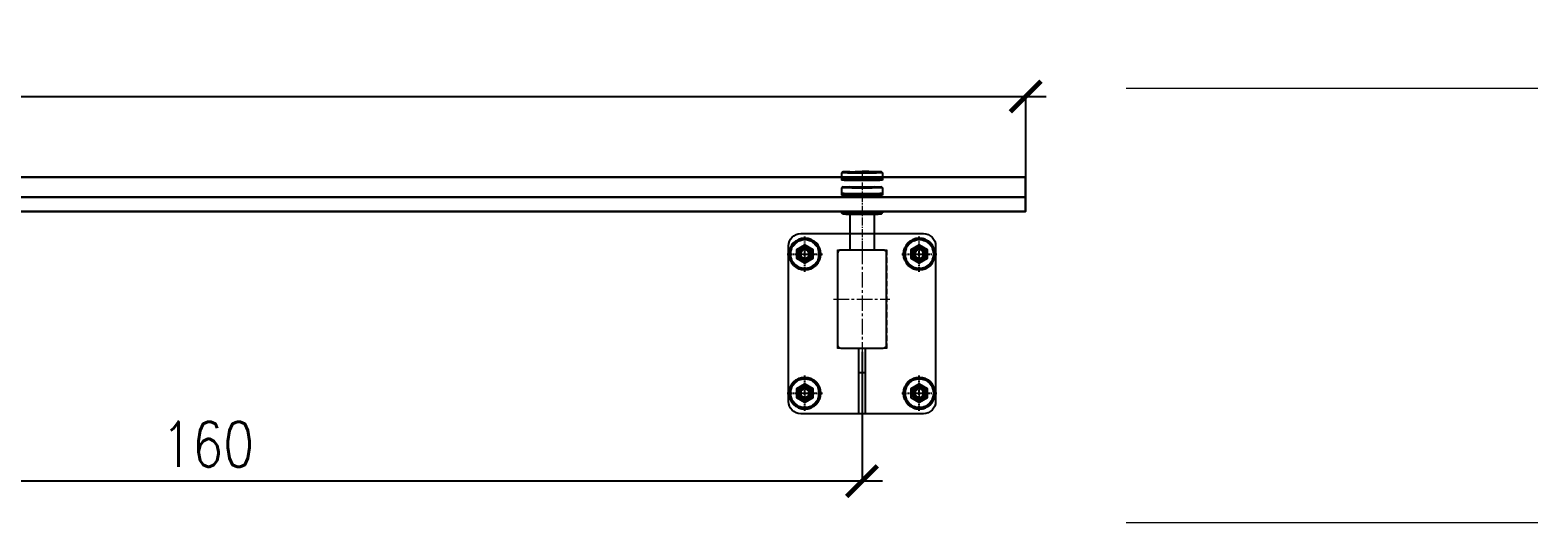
# Model space of a CAD drawing. Header units: millimetres. Extents: x 13188 to 15352, y 1235 to 1861.
# Tile 7 of 12: x 13914 to 14098, y 1726 to 1786. Entities that reach past the tile are written whole.
import ezdxf

# ---------------------------------------------------------------- set-up
doc = ezdxf.new("R2010")
doc.units = ezdxf.units.MM
for name, pattern in [('AM_ISO08W050', [18, 12, -1.5, 3, -1.5]), ('AM_ISO08W050x2', [9, 6, -0.75, 1.5, -0.75]), ('CENTER2', [28.575, 19.05, -3.175, 3.175, -3.175]), ('DASHED2', [9.525, 6.35, -3.175])]:
    doc.linetypes.add(name, pattern=pattern)
for name, color, linetype, lineweight in [('AM_0N', 7, 'Continuous', 50), ('AM_7N', 4, 'AM_ISO08W050', 25), ('gwint', 153, 'Continuous', 18), ('Kreskowa cienka', 85, 'DASHED2', 9), ('Osie', 1, 'CENTER2', 9), ('Przekroje', 252, 'Continuous', 9), ('Zarys szkła', 203, 'Continuous', 30)]:
    doc.layers.add(name, color=color, linetype=linetype, lineweight=lineweight)
doc.layers.add('GEOMETRIE_APS', color=7, linetype='Continuous')
doc.styles.add('OPIS', font='romans.shx', dxfattribs={"width": 0.8, "height": 5.5})
doc.dimstyles.new('DIM25', dxfattribs={"dimscale": 0.25, "dimtxt": 5.5, "dimasz": 15, "dimexe": 0, "dimexo": 0, "dimgap": 7, "dimtad": 1, "dimdec": 4, "dimrnd": 0.5, "dimzin": 9, "dimdsep": 46, "dimtxsty": 'OPIS', "dimblk1": 'ARCHTICK', "dimblk2": 'ARCHTICK', "dimsah": 1, "dimcen": 0, "dimdle": 10, "dimclrd": 1, "dimclre": 1, "dimclrt": 7, "dimadec": 0, "dimazin": 0, "dimtfac": 1, "dimtdec": 4, "dimtix": 1, "dimtmove": 1, "dimatfit": 3, "dimldrblk": 'TICK1', "dimfxl": 1, "dimtolj": 1, "dimtzin": 0, "dimarcsym": 0})

# ---------------------------------------------------------------- blocks, each defined once
blk = doc.blocks.new('*U17')
at = {"layer": 'AM_0N'}
for radius in [18.5, 6.5]:
    blk.add_circle((1441.1, 1484.4), radius, dxfattribs=at)
at = {"layer": 'AM_7N', "linetype": 'AM_ISO08W050x2'}
for p, q in [((1441.1, 1505.9), (1441.1, 1462.9)), ((1419.6, 1484.4), (1462.6, 1484.4))]:
    blk.add_line(p, q, dxfattribs=at)
blk = doc.blocks.new('A$C74D315E2')
blk.add_lwpolyline([(0, 11.3), (-9.8, 5.6), (-9.8, -5.6), (0, -11.3), (9.8, -5.6), (9.8, 5.6)], close=True)
for radius in [8.7, 5.33]:
    blk.add_circle((0, 0), radius)
at = {"layer": 'gwint'}
blk.add_arc((0, 0), 6, 18.2226, 282.732, dxfattribs=at)
at = {"layer": 'Osie'}
for p, q in [((-10.8, 0), (11, 0)), ((0, -12.6), (0, 12.4))]:
    blk.add_line(p, q, dxfattribs=at)
blk = doc.blocks.new('A$C1896410B')
blk.add_blockref('A$C74D315E2', (0, 0))
at = {"layer": 'AM_0N'}
blk.add_blockref('*U17', (-1441.1, -1484.4), dxfattribs=at)
blk = doc.blocks.new('kluytolkyuioyui67ui67i657i8674')
for p, q in [((84322.9, -2248.5), (84321.9, -2249.5)), ((84331.9, -2248.4), (84361.9, -2248.4)), ((84370.9, -2248.5), (84371.9, -2249.5)), ((84321.9, -2249.5), (84321.9, -2258.5)), ((84322.9, -2266.7), (84321.9, -2267.7)), ((84331.9, -2266.6), (84361.9, -2266.6)), ((84370.9, -2266.7), (84371.9, -2267.7)), ((84371.9, -2249.5), (84371.9, -2258.5)), ((84321.9, -2267.7), (84321.9, -2276.7)), ((84371.9, -2267.7), (84371.9, -2276.7)), ((84321.9, -2296.7), (84321.9, -2298.6)), ((84322.9, -2299.6), (84321.9, -2298.6)), ((84370.9, -2299.6), (84371.9, -2298.6)), ((84371.9, -2296.7), (84371.9, -2298.6)), ((84331.9, -2343.8), (84361.9, -2343.8))]:
    blk.add_line(p, q)
for centre, major_axis, start_param, end_param in [((84346.9, -2248.5), (-24, 0), 5.387664, 10.995574), ((84346.9, -2299.6), (24, 0), 3.141593, 6.283185)]:
    blk.add_ellipse(centre, major_axis=major_axis, ratio=0.018183, start_param=start_param, end_param=end_param)
at = {"extrusion": (0, 0, -1)}
for centre, major_axis, ratio, start_param, end_param in [((84346.9, -2248.5), (24, 0), 0.018183, 5.387664, 10.995574), ((84346.9, -2266.7), (24, 0), 0.018183, 5.387664, 10.3203), ((84346.9, -2249.5), (25, 0), 0.017452, 0, 3.141593), ((84346.9, -2256.5), (25, 0), 0.017452, 0, 3.141593), ((84346.9, -2258.5), (25, 0), 0.017452, 0, 3.141593), ((84346.9, -2267.7), (25, 0), 0.017452, 0, 3.141593), ((84346.9, -2274.7), (25, 0), 0.017452, 0, 3.141593), ((84346.9, -2276.7), (25, 0), 0.017452, 0, 3.141593), ((84346.9, -2298.6), (25, 0), 0.017452, 0, 3.141593)]:
    blk.add_ellipse(centre, major_axis=major_axis, ratio=ratio, start_param=start_param, end_param=end_param, dxfattribs=at)
at = {"layer": 'GEOMETRIE_APS'}
for p, q in [((84331.9, -2300.3), (84331.9, -2343.8)), ((84361.9, -2300.3), (84361.9, -2343.8))]:
    blk.add_line(p, q, dxfattribs=at)
for centre, start, end in [((84346.9, -2232.3), 227.0141, 228.7642), ((84346.9, -2232.3), 311.2358, 312.9859), ((84346.9, -2250.5), 227.0141, 228.7642), ((84346.9, -2250.5), 311.2358, 312.9859)]:
    blk.add_arc(centre, 22, start, end, dxfattribs=at)
at = {"layer": 'Osie', "ltscale": 0.5}
blk.add_line((84346.9, -2247.1), (84346.9, -2341.9), dxfattribs=at)
blk = doc.blocks.new('_ArchTick')
at = {"color": 0, "linetype": 'ByBlock', "const_width": 0.15}
blk.add_lwpolyline([(-0.5, -0.5), (0.5, 0.5)], dxfattribs=at)
blk = doc.blocks.new('*D53')
at = {"color": 1, "lineweight": -2, "transparency": 16777216}
for p, q in [((13855.77, 1747.07), (13855.77, 1731.26)), ((14015.77, 1747.07), (14015.77, 1731.26)), ((14018.27, 1731.26), (13853.27, 1731.26))]:
    blk.add_line(p, q, dxfattribs=at)
at = {"layer": 'DEFPOINTS', "color": 0, "transparency": 16777216}
for p in [(13855.77, 1747.07), (14015.77, 1747.07), (13855.77, 1731.26)]:
    blk.add_point(p, dxfattribs=at)
at = {"color": 1, "lineweight": -2, "transparency": 16777216, "xscale": 3.75, "yscale": 3.75, "zscale": 3.75, "rotation": 180}
blk.add_blockref('_ArchTick', (13855.77, 1731.26), dxfattribs=at)
at = {"color": 1, "lineweight": -2, "transparency": 16777216, "xscale": 3.75, "yscale": 3.75, "zscale": 3.75}
blk.add_blockref('_ArchTick', (14015.77, 1731.26), dxfattribs=at)
at = {"color": 7, "transparency": 16777216, "insert": (13935.77, 1735.76), "char_height": 5.5, "attachment_point": 5, "style": 'OPIS'}
blk.add_mtext('\\A1;160', dxfattribs=at)
blk = doc.blocks.new('TICK1')
at = {"color": 0}
for p, q in [((-1, -1), (1, 1)), ((0, -1), (0, 1)), ((0, 0), (-1, 0))]:
    blk.add_line(p, q, dxfattribs=at)
blk = doc.blocks.new('*D68')
at = {"color": 1, "lineweight": -2, "transparency": 16777216}
for p, q in [((13673.27, 1778.27), (14038.27, 1778.27)), ((13675.77, 1768.42), (13675.77, 1778.27)), ((14035.77, 1768.42), (14035.77, 1778.27))]:
    blk.add_line(p, q, dxfattribs=at)
at = {"layer": 'DEFPOINTS', "color": 0, "transparency": 16777216}
for p in [(14035.77, 1778.27), (13675.77, 1768.42), (14035.77, 1768.42)]:
    blk.add_point(p, dxfattribs=at)
at = {"color": 1, "lineweight": -2, "transparency": 16777216, "xscale": 3.75, "yscale": 3.75, "zscale": 3.75, "rotation": 180}
blk.add_blockref('_ArchTick', (13675.77, 1778.27), dxfattribs=at)
at = {"color": 1, "lineweight": -2, "transparency": 16777216, "xscale": 3.75, "yscale": 3.75, "zscale": 3.75}
blk.add_blockref('_ArchTick', (14035.77, 1778.27), dxfattribs=at)
at = {"color": 7, "transparency": 16777216, "insert": (13855.77, 1782.77), "char_height": 5.5, "attachment_point": 5, "style": 'OPIS'}
blk.add_mtext('\\A1;360', dxfattribs=at)
blk = doc.blocks.new('gtr54r6yt56y65')
blk.add_line((108346.8, 4020.9), (108338.8, 4020.9))
for points in [[(108267.8, 4190.9), (108417.8, 4190.9, -0.414214), (108432.8, 4175.9), (108432.8, 3985.9, -0.414214), (108417.8, 3970.9), (108267.8, 3970.9, -0.414214), (108252.8, 3985.9), (108252.8, 4175.9, -0.414214)], [(108316.8, 4050.9), (108368.8, 4050.9, 0.414214), (108372.8, 4054.9), (108372.8, 4166.9, 0.414214), (108368.8, 4170.9), (108316.8, 4170.9, 0.414214), (108312.8, 4166.9), (108312.8, 4054.9, 0.414214)]]:
    blk.add_lwpolyline(points, format="xyb", close=True)
blk.add_lwpolyline([(108338.8, 4050.9), (108346.8, 4050.9), (108346.8, 3970.9), (108338.8, 3970.9)], close=True)
at = {"layer": 'Kreskowa cienka'}
for p, q in [((108269.8, 4172.9), (108275.8, 4172.9)), ((108409.8, 4172.9), (108415.8, 4172.9)), ((108275.8, 4158.9), (108269.8, 4158.9)), ((108415.8, 4158.9), (108409.8, 4158.9)), ((108269.8, 4002.9), (108275.8, 4002.9)), ((108409.8, 4002.9), (108415.8, 4002.9)), ((108275.8, 3988.9), (108269.8, 3988.9)), ((108415.8, 3988.9), (108409.8, 3988.9))]:
    blk.add_line(p, q, dxfattribs=at)
blk.add_lwpolyline([(108312.6, 4171.1), (108373, 4171.1), (108373, 4050.7), (108312.6, 4050.7)], close=True, dxfattribs=at)
for centre, start, end in [((108269.8, 4165.9), 90, 270), ((108275.8, 4165.9), 270, 90), ((108409.8, 4165.9), 90, 270), ((108415.8, 4165.9), 270, 90), ((108269.8, 3995.9), 90, 270), ((108275.8, 3995.9), 270, 90), ((108409.8, 3995.9), 90, 270), ((108415.8, 3995.9), 270, 90)]:
    blk.add_arc(centre, 7, start, end, dxfattribs=at)
at = {"layer": 'Osie'}
for p, q in [((108272.8, 4175.4), (108272.8, 4153.7)), ((108342.8, 4172.6), (108342.8, 4046.5)), ((108412.8, 4175.4), (108412.8, 4153.7)), ((108286.1, 4165.9), (108260.2, 4165.9)), ((108426.1, 4165.9), (108400.2, 4165.9)), ((108307.8, 4110.9), (108376.6, 4110.9)), ((108272.8, 4005.4), (108272.8, 3983.7)), ((108412.8, 4005.4), (108412.8, 3983.7)), ((108286.1, 3995.9), (108260.2, 3995.9)), ((108426.1, 3995.9), (108400.2, 3995.9))]:
    blk.add_line(p, q, dxfattribs=at)

msp = doc.modelspace()

# ---------------------------------------------------------------- linework, layer by layer
at = {"layer": 'Przekroje'}
for p, q in [((14098.39393, 1779.22948), (14048.05321, 1779.22948)), ((14098.39393, 1726.1643), (14048.05321, 1726.1643))]:
    msp.add_line(p, q, dxfattribs=at)
at = {"layer": 'Zarys szkła'}
for points in [[(13675.76611, 1764.22132), (14035.76611, 1764.22132), (14035.76611, 1768.41639), (13675.76611, 1768.41639)], [(14035.76611, 1764.22132), (13675.76611, 1764.22132), (13675.76611, 1765.97306), (14035.76611, 1765.97306)]]:
    msp.add_lwpolyline(points, close=True, dxfattribs=at)

# ---------------------------------------------------------------- block references
at = {"xscale": 0.1, "yscale": 0.1, "zscale": 0.1}
for name, p in [('kluytolkyuioyui67ui67i657i8674', (5581.07243, 1993.8922)), ('gtr54r6yt56y65', (3181.4848, 1342.41562))]:
    msp.add_blockref(name, p, dxfattribs=at)
at = {"xscale": -0.1, "yscale": 0.1, "zscale": 0.1, "rotation": 180}
for p in [(14008.76611, 1759.01006), (14022.76611, 1759.01006), (14008.76611, 1742.01006), (14022.76611, 1742.01006)]:
    msp.add_blockref('A$C1896410B', p, dxfattribs=at)

# ---------------------------------------------------------------- dimensions: what is measured, and where the dimension line sits
dim = msp.add_linear_dim(base=(14035.76611, 1778.26584), p1=(13675.76611, 1768.41639), p2=(14035.76611, 1768.41639), dimstyle='DIM25')
dim.commit()
dim.dimension.update_dxf_attribs({"geometry": '*D68', "text_midpoint": (13855.76611, 1782.76584)})
dim = msp.add_linear_dim(base=(13855.76611, 1731.26273), p1=(14015.76611, 1747.06842), p2=(13855.76611, 1747.06842), angle=180, dimstyle='DIM25')
dim.commit()
dim.dimension.update_dxf_attribs({"geometry": '*D53', "text_midpoint": (13935.76611, 1735.76273)})

doc.saveas('drawing.dxf')
